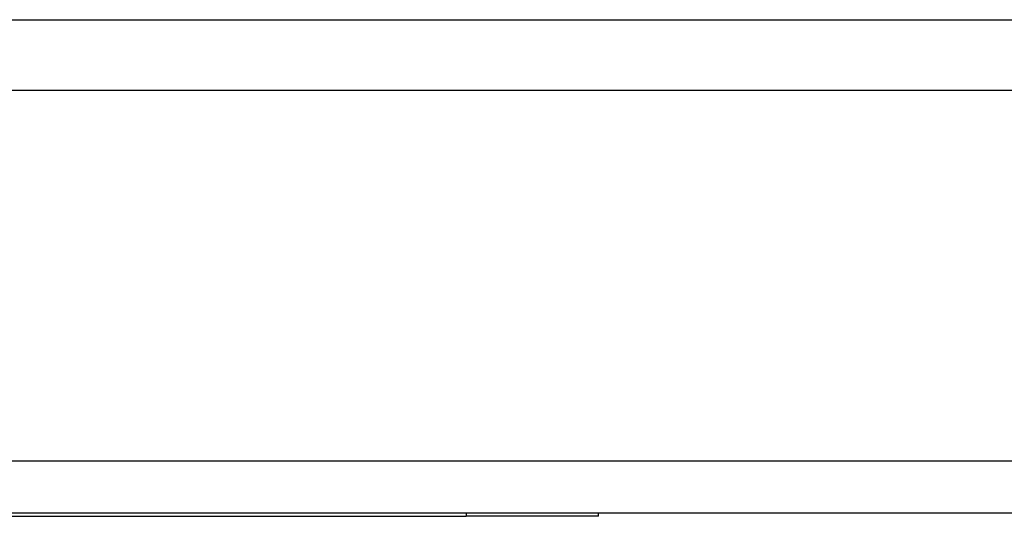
# Model space of a CAD drawing. Header units: inches. Extents: x 9 to 285, y 21 to 142.
# Tile 9 of 140: x 39.439 to 41.302, y 21.342 to 22.282. Entities that reach past the tile are written whole.
import ezdxf

# ---------------------------------------------------------------- set-up
doc = ezdxf.new("R2010")
doc.units = ezdxf.units.IN
doc.header["$MEASUREMENT"] = 0
doc.layers.add('Visible Edges(ANSI)', color=7, linetype='Continuous', lineweight=25)
doc.layers.add('Visible Tangent Edges(ANSI)', color=7, linetype='Continuous', lineweight=25)

msp = doc.modelspace()

# ---------------------------------------------------------------- linework, layer by layer
at = {"layer": 'Visible Edges(ANSI)'}
for p, q in [((39.1679, 22.2821), (46.2211, 22.2821)), ((45.7415, 22.1481), (31.8265, 22.1481)), ((68.5865, 21.3481), (8.9815, 21.3481)), ((37.284, 21.3421), (40.284, 21.3421)), ((40.534, 21.3421), (40.284, 21.3421)), ((40.534, 21.3421), (40.534, 21.3481))]:
    msp.add_line(p, q, dxfattribs=at)
at = {"layer": 'Visible Tangent Edges(ANSI)'}
for p, q in [((8.9815, 21.4471), (68.5865, 21.4471)), ((40.284, 21.3481), (40.284, 21.3421))]:
    msp.add_line(p, q, dxfattribs=at)

doc.saveas('drawing.dxf')
